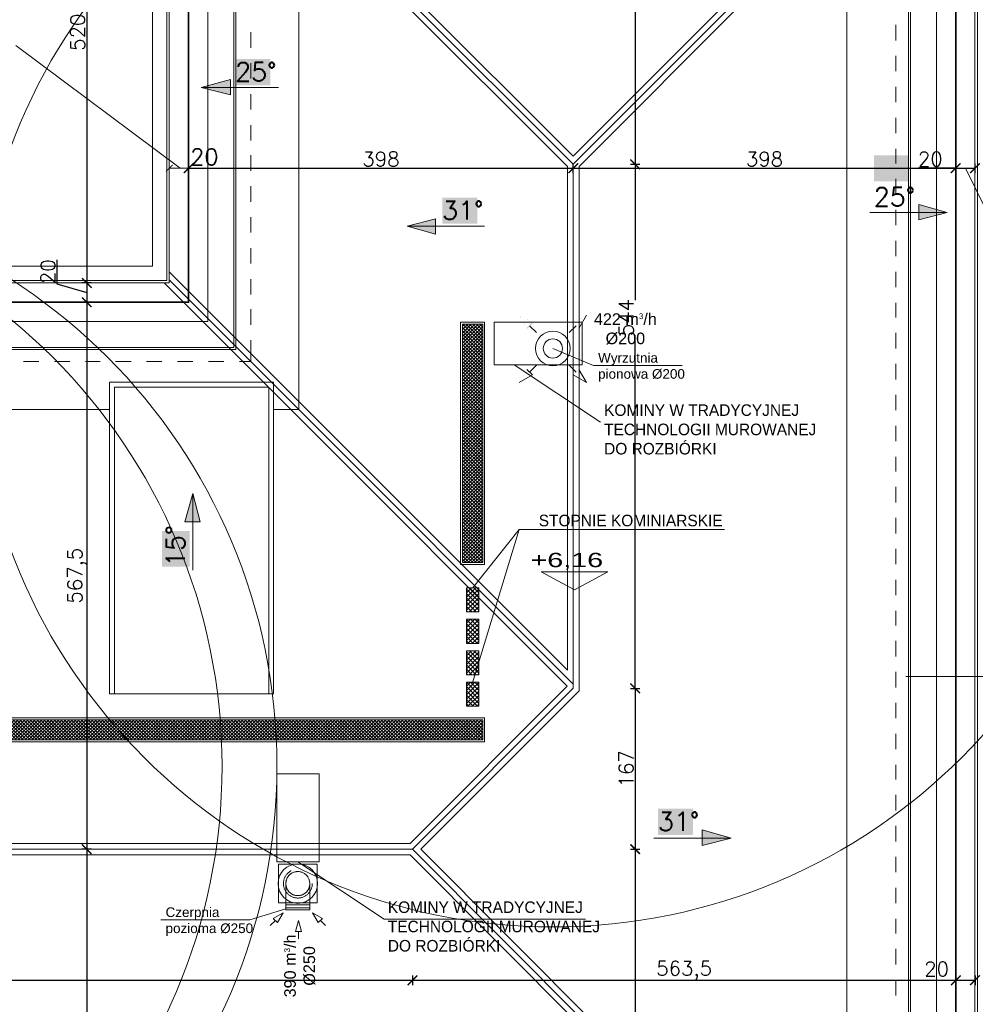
# Model space of a CAD drawing. Header units: millimetres. Extents: x -740 to 33545, y -26688 to 22494.
# Tile 255 of 256: x 15420 to 16411, y 6436 to 7458. Entities that reach past the tile are written whole.
import ezdxf
from ezdxf.lldxf.tags import DXFTag

# ---------------------------------------------------------------- set-up
doc = ezdxf.new("R2010")
doc.units = ezdxf.units.MM
doc.header["$MEASUREMENT"] = 0
doc.linetypes.add('CENTERX2', pattern=[101.6, 63.5, -12.7, 12.7, -12.7])
doc.linetypes.add('DASHED2', pattern=[9.525, 6.35, -3.175])
doc.layers.get('Defpoints').update_dxf_attribs({"color": 252})
for name, color, linetype, lineweight in [('_IS_EKO_opis', 7, 'Continuous', 18), ('_IS_EKO_Wentylacja_Czerpnia', 72, 'Continuous', 20), ('_IS_EKO_Wentylacja_wyrzut', 16, 'Continuous', 20), ('A_l.przerywana', 252, 'ICAD_ISO03W100', 9), ('A_l.widokowa', 252, 'Continuous', 18), ('A_linie widokowe', 252, 'Continuous', 18), ('A_wymiarowanie', 252, 'Continuous', 9), ('k_wyburzenia widoczne', 252, 'PNEUMATIC2', 18), ('l.przerywana', 252, 'ICAD_ISO03W100', 5), ('l.widokowa', 252, 'Continuous', 15), ('l.wypełnien', 252, 'Continuous', 5), ('wymiarowanie', 252, 'Continuous', 9)]:
    doc.layers.add(name, color=color, linetype=linetype, lineweight=lineweight)
doc.layers.add('_IS_EKO_Opis_Wentylacja', color=7, linetype='CENTERX2')
doc.styles.add('Arial', font='arial.ttf')
doc.styles.add('Arial$001H0', font='SIMPLEX')
doc.styles.add('PROFILE', font='GOTHIC.TTF', dxfattribs={"width": 0.8})
doc.styles.add('styl1', font='arial.ttf', dxfattribs={"height": 15})
doc.styles.add('styl2', font='simplex.shx')
tags = doc.linetypes.add('ICAD_ISO03W100', pattern=[30, 12, -18]).pattern_tags.tags
tags[6:7] = [DXFTag(74, 4), DXFTag(75, 0), DXFTag(340, '0'), DXFTag(46, 1.0), DXFTag(50, 0.0), DXFTag(44, 0.0), DXFTag(45, 0.0)]
tags[4:5] = [DXFTag(74, 4), DXFTag(75, 0), DXFTag(340, '0'), DXFTag(46, 1.0), DXFTag(50, 0.0), DXFTag(44, 0.0), DXFTag(45, 0.0)]
doc.linetypes.add('PNEUMATIC2', pattern='A,0.5,-0.25,["//",Standard,S=0.2,R=0,X=-0.1,Y=-0.1],-0.25', length=1)
doc.dimstyles.new('Kopia I_1.100', dxfattribs={"dimtxt": 15, "dimasz": 10, "dimexe": 5, "dimexo": 1, "dimgap": 1.5, "dimtad": 1, "dimdec": 1, "dimrnd": 0.5, "dimtxsty": 'styl2', "dimblk": 'ARCHTICK', "dimcen": 5, "dimadec": 0, "dimazin": 0, "dimtfac": 1, "dimtdec": 1, "dimtmove": 0, "dimatfit": 3, "dimldrblk": 'ARCHTICK', "dimfxl": 0, "dimarcsym": 0})
doc.dimstyles.new('Skala 1-100', dxfattribs={"dimtxt": 17, "dimasz": 7, "dimexe": 1, "dimexo": 1, "dimgap": 1.5, "dimtad": 1, "dimdec": 1, "dimrnd": 0.5, "dimtxsty": 'styl2', "dimblk": 'ARCHTICK', "dimcen": 7, "dimadec": 0, "dimazin": 0, "dimtfac": 1, "dimtdec": 1, "dimtmove": 1, "dimatfit": 3, "dimldrblk": 'ARCHTICK', "dimfxl": 0, "dimlwd": -1, "dimlwe": -1, "dimarcsym": 0})
pattern_1 = [(45, (-133.7189, 32.6354), (-1.76776695, 1.76776695), []), (135, (-133.7189, 32.6354), (-1.76776695, -1.76776695), [])]

# ---------------------------------------------------------------- blocks, each defined once
blk = doc.blocks.new('_ArchTick')
at = {"color": 0, "linetype": 'ByBlock', "const_width": 0.15}
blk.add_lwpolyline([(-0.5, -0.5), (0.5, 0.5)], dxfattribs=at)
blk = doc.blocks.new('*D1318')
at = {"layer": 'Defpoints', "color": 0}
for p in [(15575.1, 7303.6), (15575.1, 7279.8), (15595.1, 7279.8)]:
    blk.add_point(p, dxfattribs=at)
at = {"layer": 'wymiarowanie', "color": 0}
for p, q in [((15575.1, 7288.6), (15575.1, 7304.6)), ((15595.1, 7303.6), (15575.1, 7303.6)), ((15595.1, 7288.6), (15595.1, 7304.6))]:
    blk.add_line(p, q, dxfattribs=at)
at = {"layer": 'wymiarowanie', "color": 0, "xscale": 7, "yscale": 7, "zscale": 7, "rotation": 180}
blk.add_blockref('_ArchTick', (15575.1, 7303.6), dxfattribs=at)
at = {"layer": 'wymiarowanie', "color": 0, "xscale": 7, "yscale": 7, "zscale": 7}
blk.add_blockref('_ArchTick', (15595.1, 7303.6), dxfattribs=at)
at = {"layer": 'wymiarowanie', "color": 0, "insert": (15611.5, 7315.3), "char_height": 17, "attachment_point": 5, "style": 'styl2'}
blk.add_mtext('20', dxfattribs=at)
blk = doc.blocks.new('*D1783')
at = {"layer": 'Defpoints', "color": 0}
for p in [(13917.8, 6597.2), (15827.5, 6597.2), (15827.5, 6461.2)]:
    blk.add_point(p, dxfattribs=at)
at = {"layer": 'wymiarowanie', "color": 0, "lineweight": -2}
for p, q in [((13917.8, 6466.2), (13917.8, 6456.2)), ((15827.5, 6466.2), (15827.5, 6456.2)), ((13917.8, 6461.2), (15827.5, 6461.2))]:
    blk.add_line(p, q, dxfattribs=at)
at = {"layer": 'wymiarowanie', "color": 0, "lineweight": -2, "xscale": 10, "yscale": 10, "zscale": 10, "rotation": 180}
blk.add_blockref('_ArchTick', (13917.8, 6461.2), dxfattribs=at)
at = {"layer": 'wymiarowanie', "color": 0, "lineweight": -2, "xscale": 10, "yscale": 10, "zscale": 10}
blk.add_blockref('_ArchTick', (15827.5, 6461.2), dxfattribs=at)
at = {"layer": 'wymiarowanie', "color": 0, "insert": (14872.6, 6471.3), "char_height": 15, "attachment_point": 5, "style": 'styl2'}
blk.add_mtext('1909,5', dxfattribs=at)
blk = doc.blocks.new('*D1784')
at = {"layer": 'Defpoints', "color": 0}
for p in [(15827.5, 6597.2), (16391.2, 6504.7), (16391.2, 6461.2)]:
    blk.add_point(p, dxfattribs=at)
at = {"layer": 'wymiarowanie', "color": 0, "lineweight": -2}
for p, q in [((15827.5, 6466.2), (15827.5, 6456.2)), ((16391.2, 6466.2), (16391.2, 6456.2)), ((15827.5, 6461.2), (16391.2, 6461.2))]:
    blk.add_line(p, q, dxfattribs=at)
at = {"layer": 'wymiarowanie', "color": 0, "lineweight": -2, "xscale": 10, "yscale": 10, "zscale": 10, "rotation": 180}
blk.add_blockref('_ArchTick', (15827.5, 6461.2), dxfattribs=at)
at = {"layer": 'wymiarowanie', "color": 0, "lineweight": -2, "xscale": 10, "yscale": 10, "zscale": 10}
blk.add_blockref('_ArchTick', (16391.2, 6461.2), dxfattribs=at)
at = {"layer": 'wymiarowanie', "color": 0, "insert": (16109.3, 6471.3), "char_height": 15, "attachment_point": 5, "style": 'styl2'}
blk.add_mtext('563,5', dxfattribs=at)
blk = doc.blocks.new('*D1785')
at = {"layer": 'Defpoints', "color": 0}
for p in [(16391.2, 6504.7), (16411.2, 6496.2), (16411.2, 6461.2)]:
    blk.add_point(p, dxfattribs=at)
at = {"layer": 'wymiarowanie', "color": 0, "lineweight": -2}
for p, q in [((16391.2, 6466.2), (16391.2, 6456.2)), ((16411.2, 6466.2), (16411.2, 6456.2)), ((16391.2, 6461.2), (16411.2, 6461.2))]:
    blk.add_line(p, q, dxfattribs=at)
at = {"layer": 'wymiarowanie', "color": 0, "lineweight": -2, "xscale": 10, "yscale": 10, "zscale": 10, "rotation": 180}
blk.add_blockref('_ArchTick', (16391.2, 6461.2), dxfattribs=at)
at = {"layer": 'wymiarowanie', "color": 0, "lineweight": -2, "xscale": 10, "yscale": 10, "zscale": 10}
blk.add_blockref('_ArchTick', (16411.2, 6461.2), dxfattribs=at)
at = {"layer": 'wymiarowanie', "color": 0, "insert": (16371.3, 6472.8), "char_height": 15, "attachment_point": 5, "style": 'styl2'}
blk.add_mtext('20', dxfattribs=at)
blk = doc.blocks.new('*D1792')
at = {"layer": 'Defpoints', "color": 0}
for p in [(16020, 7704.7), (15994.3, 7307.7), (16058.5, 7307.7)]:
    blk.add_point(p, dxfattribs=at)
at = {"layer": 'wymiarowanie', "color": 0, "lineweight": -2}
for p, q in [((16053.5, 7704.7), (16063.5, 7704.7)), ((16058.5, 7704.7), (16058.5, 7307.7)), ((16053.5, 7307.7), (16063.5, 7307.7))]:
    blk.add_line(p, q, dxfattribs=at)
at = {"layer": 'wymiarowanie', "color": 0, "lineweight": -2, "xscale": 10, "yscale": 10, "zscale": 10}
for p, rotation in [((16058.5, 7704.7), 90), ((16058.5, 7307.7), 270)]:
    blk.add_blockref('_ArchTick', p, dxfattribs=dict(at, rotation=rotation))
at = {"layer": 'wymiarowanie', "color": 0, "insert": (16049.2, 7506.2), "char_height": 15, "attachment_point": 5, "rotation": 90, "style": 'styl2'}
blk.add_mtext('397', dxfattribs=at)
blk = doc.blocks.new('*D1793')
at = {"layer": 'Defpoints', "color": 0}
for p in [(15994.3, 7307.7), (15994.3, 6763.9), (16058.5, 6763.9)]:
    blk.add_point(p, dxfattribs=at)
at = {"layer": 'wymiarowanie', "color": 0, "lineweight": -2}
for p, q in [((16053.5, 7307.7), (16063.5, 7307.7)), ((16058.5, 7307.7), (16058.5, 7166.8)), ((16058.5, 6763.9), (16058.5, 7130.5)), ((16053.5, 6763.9), (16063.5, 6763.9))]:
    blk.add_line(p, q, dxfattribs=at)
at = {"layer": 'wymiarowanie', "color": 0, "lineweight": -2, "xscale": 10, "yscale": 10, "zscale": 10}
for p, rotation in [((16058.5, 7307.7), 90), ((16058.5, 6763.9), 270)]:
    blk.add_blockref('_ArchTick', p, dxfattribs=dict(at, rotation=rotation))
at = {"layer": 'wymiarowanie', "color": 0, "insert": (16049.2, 7148.6), "char_height": 15, "attachment_point": 5, "rotation": 90, "style": 'styl2'}
blk.add_mtext('544', dxfattribs=at)
blk = doc.blocks.new('*D1794')
at = {"layer": 'Defpoints', "color": 0}
for p in [(15994.3, 6763.9), (15827.5, 6597.2), (16058.5, 6597.2)]:
    blk.add_point(p, dxfattribs=at)
at = {"layer": 'wymiarowanie', "color": 0, "lineweight": -2}
for p, q in [((16053.5, 6763.9), (16063.5, 6763.9)), ((16058.5, 6763.9), (16058.5, 6597.2)), ((16053.5, 6597.2), (16063.5, 6597.2))]:
    blk.add_line(p, q, dxfattribs=at)
at = {"layer": 'wymiarowanie', "color": 0, "lineweight": -2, "xscale": 10, "yscale": 10, "zscale": 10}
for p, rotation in [((16058.5, 6763.9), 90), ((16058.5, 6597.2), 270)]:
    blk.add_blockref('_ArchTick', p, dxfattribs=dict(at, rotation=rotation))
at = {"layer": 'wymiarowanie', "color": 0, "insert": (16049.2, 6680.6), "char_height": 15, "attachment_point": 5, "rotation": 90, "style": 'styl2'}
blk.add_mtext('167', dxfattribs=at)
blk = doc.blocks.new('*D1795')
at = {"layer": 'Defpoints', "color": 0}
for p in [(15827.5, 6597.2), (16058.5, 6029.8), (16090.2, 6029.8)]:
    blk.add_point(p, dxfattribs=at)
at = {"layer": 'wymiarowanie', "color": 0, "lineweight": -2}
for p, q in [((16053.5, 6597.2), (16063.5, 6597.2)), ((16058.5, 6597.2), (16058.5, 6029.8)), ((16063.5, 6029.8), (16053.5, 6029.8))]:
    blk.add_line(p, q, dxfattribs=at)
at = {"layer": 'wymiarowanie', "color": 0, "lineweight": -2, "xscale": 10, "yscale": 10, "zscale": 10}
for p, rotation in [((16058.5, 6597.2), 90), ((16058.5, 6029.8), 270)]:
    blk.add_blockref('_ArchTick', p, dxfattribs=dict(at, rotation=rotation))
at = {"layer": 'wymiarowanie', "color": 0, "insert": (16047.5, 6375.2), "char_height": 15, "attachment_point": 5, "rotation": 90, "style": 'styl2'}
blk.add_mtext('567,5', dxfattribs=at)
blk = doc.blocks.new('*D1800')
at = {"layer": 'Defpoints', "color": 0}
for p in [(15994.3, 7303.6), (15595.1, 7288.6), (15994.3, 7288.6)]:
    blk.add_point(p, dxfattribs=at)
at = {"layer": 'wymiarowanie', "color": 0, "lineweight": -2}
for p, q in [((15595.1, 7298.6), (15595.1, 7308.6)), ((15595.1, 7303.6), (15994.3, 7303.6)), ((15994.3, 7298.6), (15994.3, 7308.6))]:
    blk.add_line(p, q, dxfattribs=at)
at = {"layer": 'wymiarowanie', "color": 0, "lineweight": -2, "xscale": 10, "yscale": 10, "zscale": 10, "rotation": 180}
blk.add_blockref('_ArchTick', (15595.1, 7303.6), dxfattribs=at)
at = {"layer": 'wymiarowanie', "color": 0, "lineweight": -2, "xscale": 10, "yscale": 10, "zscale": 10}
blk.add_blockref('_ArchTick', (15994.3, 7303.6), dxfattribs=at)
at = {"layer": 'wymiarowanie', "color": 0, "insert": (15794.7, 7313), "char_height": 15, "attachment_point": 5, "style": 'styl2'}
blk.add_mtext('398', dxfattribs=at)
blk = doc.blocks.new('*D1801')
at = {"layer": 'Defpoints', "color": 0}
for p in [(16391.2, 7303.6), (15994.3, 7288.6), (16391.2, 7276.1)]:
    blk.add_point(p, dxfattribs=at)
at = {"layer": 'wymiarowanie', "color": 0, "lineweight": -2}
for p, q in [((15994.3, 7298.6), (15994.3, 7308.6)), ((15994.3, 7303.6), (16391.2, 7303.6)), ((16391.2, 7298.6), (16391.2, 7308.6))]:
    blk.add_line(p, q, dxfattribs=at)
at = {"layer": 'wymiarowanie', "color": 0, "lineweight": -2, "xscale": 10, "yscale": 10, "zscale": 10, "rotation": 180}
blk.add_blockref('_ArchTick', (15994.3, 7303.6), dxfattribs=at)
at = {"layer": 'wymiarowanie', "color": 0, "lineweight": -2, "xscale": 10, "yscale": 10, "zscale": 10}
blk.add_blockref('_ArchTick', (16391.2, 7303.6), dxfattribs=at)
at = {"layer": 'wymiarowanie', "color": 0, "insert": (16192.7, 7313), "char_height": 15, "attachment_point": 5, "style": 'styl2'}
blk.add_mtext('398', dxfattribs=at)
blk = doc.blocks.new('*D1802')
at = {"layer": 'Defpoints', "color": 0}
for p in [(16411.2, 7303.6), (16391.2, 7276.1), (16411.2, 7278)]:
    blk.add_point(p, dxfattribs=at)
at = {"layer": 'wymiarowanie', "color": 0, "lineweight": -2}
for p, q in [((16391.2, 7303.6), (16352.3, 7303.6)), ((16391.2, 7298.6), (16391.2, 7308.6)), ((16391.2, 7303.6), (16411.2, 7303.6)), ((16411.2, 7298.6), (16411.2, 7308.6))]:
    blk.add_line(p, q, dxfattribs=at)
at = {"layer": 'wymiarowanie', "color": 0, "lineweight": -2, "xscale": 10, "yscale": 10, "zscale": 10, "rotation": 180}
blk.add_blockref('_ArchTick', (16391.2, 7303.6), dxfattribs=at)
at = {"layer": 'wymiarowanie', "color": 0, "lineweight": -2, "xscale": 10, "yscale": 10, "zscale": 10}
blk.add_blockref('_ArchTick', (16411.2, 7303.6), dxfattribs=at)
at = {"layer": 'wymiarowanie', "color": 0, "insert": (16364.8, 7313), "char_height": 15, "attachment_point": 5, "style": 'styl2'}
blk.add_mtext('20', dxfattribs=at)
blk = doc.blocks.new('*D1836')
at = {"layer": 'Defpoints', "color": 0}
for p in [(16600.2, 7307.7), (15994.3, 6763.9), (16664.4, 6763.9)]:
    blk.add_point(p, dxfattribs=at)
at = {"layer": 'wymiarowanie', "color": 0, "lineweight": -2}
for p, q in [((16659.4, 7307.7), (16669.4, 7307.7)), ((16664.4, 7307.7), (16664.4, 7166.8)), ((16664.4, 6763.9), (16664.4, 7130.5)), ((16659.4, 6763.9), (16669.4, 6763.9))]:
    blk.add_line(p, q, dxfattribs=at)
at = {"layer": 'wymiarowanie', "color": 0, "lineweight": -2, "xscale": 10, "yscale": 10, "zscale": 10}
for p, rotation in [((16664.4, 7307.7), 90), ((16664.4, 6763.9), 270)]:
    blk.add_blockref('_ArchTick', p, dxfattribs=dict(at, rotation=rotation))
at = {"layer": 'wymiarowanie', "color": 0, "insert": (16655.1, 7148.6), "char_height": 15, "attachment_point": 5, "rotation": 90, "style": 'styl2'}
blk.add_mtext('544', dxfattribs=at)
blk = doc.blocks.new('*D1837')
at = {"layer": 'Defpoints', "color": 0}
for p in [(15994.3, 6763.9), (15827.5, 6597.2), (16664.4, 6597.2)]:
    blk.add_point(p, dxfattribs=at)
at = {"layer": 'wymiarowanie', "color": 0, "lineweight": -2}
for p, q in [((16659.4, 6763.9), (16669.4, 6763.9)), ((16664.4, 6763.9), (16664.4, 6597.2)), ((16659.4, 6597.2), (16669.4, 6597.2))]:
    blk.add_line(p, q, dxfattribs=at)
at = {"layer": 'wymiarowanie', "color": 0, "lineweight": -2, "xscale": 10, "yscale": 10, "zscale": 10}
for p, rotation in [((16664.4, 6763.9), 90), ((16664.4, 6597.2), 270)]:
    blk.add_blockref('_ArchTick', p, dxfattribs=dict(at, rotation=rotation))
at = {"layer": 'wymiarowanie', "color": 0, "insert": (16655.1, 6680.6), "char_height": 15, "attachment_point": 5, "rotation": 90, "style": 'styl2'}
blk.add_mtext('167', dxfattribs=at)
blk = doc.blocks.new('*D1838')
at = {"layer": 'Defpoints', "color": 0}
for p in [(15827.5, 6597.2), (16664.4, 6029.8), (16696.1, 6029.8)]:
    blk.add_point(p, dxfattribs=at)
at = {"layer": 'wymiarowanie', "color": 0, "lineweight": -2}
for p, q in [((16659.4, 6597.2), (16669.4, 6597.2)), ((16664.4, 6597.2), (16664.4, 6029.8)), ((16669.4, 6029.8), (16659.4, 6029.8))]:
    blk.add_line(p, q, dxfattribs=at)
at = {"layer": 'wymiarowanie', "color": 0, "lineweight": -2, "xscale": 10, "yscale": 10, "zscale": 10}
for p, rotation in [((16664.4, 6597.2), 90), ((16664.4, 6029.8), 270)]:
    blk.add_blockref('_ArchTick', p, dxfattribs=dict(at, rotation=rotation))
at = {"layer": 'wymiarowanie', "color": 0, "insert": (16653.4, 6375.2), "char_height": 15, "attachment_point": 5, "rotation": 90, "style": 'styl2'}
blk.add_mtext('567,5', dxfattribs=at)
blk = doc.blocks.new('*D1845')
at = {"layer": 'Defpoints', "color": 0}
for p in [(15602.6, 7704.7), (15489.4, 7184.5), (15569.7, 7184.5)]:
    blk.add_point(p, dxfattribs=at)
at = {"layer": 'wymiarowanie', "color": 0, "lineweight": -2}
for p, q in [((15494.4, 7704.7), (15484.4, 7704.7)), ((15489.4, 7704.7), (15489.4, 7184.5)), ((15494.4, 7184.5), (15484.4, 7184.5))]:
    blk.add_line(p, q, dxfattribs=at)
at = {"layer": 'wymiarowanie', "color": 0, "lineweight": -2, "xscale": 10, "yscale": 10, "zscale": 10}
for p, rotation in [((15489.4, 7704.7), 90), ((15489.4, 7184.5), 270)]:
    blk.add_blockref('_ArchTick', p, dxfattribs=dict(at, rotation=rotation))
at = {"layer": 'wymiarowanie', "color": 0, "insert": (15480, 7444.6), "char_height": 15, "attachment_point": 5, "rotation": 90, "style": 'styl2'}
blk.add_mtext('520', dxfattribs=at)
blk = doc.blocks.new('*D1846')
at = {"layer": 'Defpoints', "color": 0}
for p in [(15569.7, 7184.5), (15489.4, 7164.5), (15563.9, 7164.5)]:
    blk.add_point(p, dxfattribs=at)
at = {"layer": 'wymiarowanie', "color": 0, "lineweight": -2}
for p, q in [((15458.5, 7208.6), (15458.5, 7183.8)), ((15458.5, 7183.8), (15489.4, 7174.5)), ((15494.4, 7184.5), (15484.4, 7184.5)), ((15489.4, 7184.5), (15489.4, 7164.5)), ((15494.4, 7164.5), (15484.4, 7164.5))]:
    blk.add_line(p, q, dxfattribs=at)
at = {"layer": 'wymiarowanie', "color": 0, "lineweight": -2, "xscale": 10, "yscale": 10, "zscale": 10}
for p, rotation in [((15489.4, 7184.5), 90), ((15489.4, 7164.5), 270)]:
    blk.add_blockref('_ArchTick', p, dxfattribs=dict(at, rotation=rotation))
at = {"layer": 'wymiarowanie', "color": 0, "insert": (15449.1, 7196.2), "char_height": 15, "attachment_point": 5, "rotation": 90, "style": 'styl2'}
blk.add_mtext('20', dxfattribs=at)
blk = doc.blocks.new('*D1847')
at = {"layer": 'Defpoints', "color": 0}
for p in [(15563.9, 7164.5), (15489.4, 6597.2), (15545.2, 6597.2)]:
    blk.add_point(p, dxfattribs=at)
at = {"layer": 'wymiarowanie', "color": 0, "lineweight": -2}
for p, q in [((15494.4, 7164.5), (15484.4, 7164.5)), ((15489.4, 7164.5), (15489.4, 6597.2)), ((15494.4, 6597.2), (15484.4, 6597.2))]:
    blk.add_line(p, q, dxfattribs=at)
at = {"layer": 'wymiarowanie', "color": 0, "lineweight": -2, "xscale": 10, "yscale": 10, "zscale": 10}
for p, rotation in [((15489.4, 7164.5), 90), ((15489.4, 6597.2), 270)]:
    blk.add_blockref('_ArchTick', p, dxfattribs=dict(at, rotation=rotation))
at = {"layer": 'wymiarowanie', "color": 0, "insert": (15479.3, 6880.9), "char_height": 15, "attachment_point": 5, "rotation": 90, "style": 'styl2'}
blk.add_mtext('567,5', dxfattribs=at)
blk = doc.blocks.new('*D1848')
at = {"layer": 'Defpoints', "color": 0}
for p in [(15545.2, 6597.2), (15489.4, 6029.8), (15515.4, 6029.8)]:
    blk.add_point(p, dxfattribs=at)
at = {"layer": 'wymiarowanie', "color": 0, "lineweight": -2}
for p, q in [((15494.4, 6597.2), (15484.4, 6597.2)), ((15489.4, 6597.2), (15489.4, 6029.8)), ((15494.4, 6029.8), (15484.4, 6029.8))]:
    blk.add_line(p, q, dxfattribs=at)
at = {"layer": 'wymiarowanie', "color": 0, "lineweight": -2, "xscale": 10, "yscale": 10, "zscale": 10}
for p, rotation in [((15489.4, 6597.2), 90), ((15489.4, 6029.8), 270)]:
    blk.add_blockref('_ArchTick', p, dxfattribs=dict(at, rotation=rotation))
at = {"layer": 'wymiarowanie', "color": 0, "insert": (15479.3, 6313.5), "char_height": 15, "attachment_point": 5, "rotation": 90, "style": 'styl2'}
blk.add_mtext('567,5', dxfattribs=at)
blk = doc.blocks.new('*D1850')
at = {"layer": 'Defpoints', "color": 0}
for p in [(13917.8, 6634.2), (15827.5, 6634.2), (15827.5, 5888.7)]:
    blk.add_point(p, dxfattribs=at)
at = {"layer": 'wymiarowanie', "color": 0, "lineweight": -2}
for p, q in [((13917.8, 5893.7), (13917.8, 5883.7)), ((15827.5, 5893.7), (15827.5, 5883.7)), ((13917.8, 5888.7), (15827.5, 5888.7))]:
    blk.add_line(p, q, dxfattribs=at)
at = {"layer": 'wymiarowanie', "color": 0, "lineweight": -2, "xscale": 10, "yscale": 10, "zscale": 10, "rotation": 180}
blk.add_blockref('_ArchTick', (13917.8, 5888.7), dxfattribs=at)
at = {"layer": 'wymiarowanie', "color": 0, "lineweight": -2, "xscale": 10, "yscale": 10, "zscale": 10}
blk.add_blockref('_ArchTick', (15827.5, 5888.7), dxfattribs=at)
at = {"layer": 'wymiarowanie', "color": 0, "insert": (14872.6, 5898.7), "char_height": 15, "attachment_point": 5, "style": 'styl2'}
blk.add_mtext('1909,5', dxfattribs=at)
blk = doc.blocks.new('*D1851')
at = {"layer": 'Defpoints', "color": 0}
for p in [(15827.5, 6634.2), (16391.2, 5893.7), (16391.2, 5888.7)]:
    blk.add_point(p, dxfattribs=at)
at = {"layer": 'wymiarowanie', "color": 0, "lineweight": -2}
for p, q in [((15827.5, 5893.7), (15827.5, 5883.7)), ((15827.5, 5888.7), (16391.2, 5888.7)), ((16391.2, 5892.7), (16391.2, 5883.7))]:
    blk.add_line(p, q, dxfattribs=at)
at = {"layer": 'wymiarowanie', "color": 0, "lineweight": -2, "xscale": 10, "yscale": 10, "zscale": 10, "rotation": 180}
blk.add_blockref('_ArchTick', (15827.5, 5888.7), dxfattribs=at)
at = {"layer": 'wymiarowanie', "color": 0, "lineweight": -2, "xscale": 10, "yscale": 10, "zscale": 10}
blk.add_blockref('_ArchTick', (16391.2, 5888.7), dxfattribs=at)
at = {"layer": 'wymiarowanie', "color": 0, "insert": (16109.3, 5898.7), "char_height": 15, "attachment_point": 5, "style": 'styl2'}
blk.add_mtext('563,5', dxfattribs=at)

msp = doc.modelspace()

# ---------------------------------------------------------------- hatches: boundary and pattern name
at = {"layer": 'l.widokowa'}
for points in [[(15643.53, 7416.76), (15643.53, 7389.71), (15679.87, 7389.71), (15679.87, 7416.76)], [(15608.02, 7387.17), (15638.45, 7379.56), (15638.45, 7395.62)], [(16306.23, 7317.01), (16306.23, 7289.96), (16342.58, 7289.96), (16342.58, 7317.01)], [(15858.23, 7273.06), (15858.23, 7246.01), (15894.58, 7246.01), (15894.58, 7273.06)], [(16382.3, 7257.54), (16352.72, 7266), (16352.72, 7249.94)], [(15821.88, 7243.47), (15851.47, 7235.02), (15851.47, 7251.08)], [(15599.57, 6966.22), (15591.12, 6936.63), (15607.18, 6936.63)], [(15567.45, 6927.33), (15567.45, 6890.14), (15596.19, 6890.14), (15596.19, 6927.33)], [(16082.23, 6639.09), (16082.23, 6612.04), (16118.58, 6612.04), (16118.58, 6639.09)], [(16158.3, 6608.66), (16127.87, 6617.12), (16127.87, 6601.06)]]:
    msp.add_hatch(color=256, dxfattribs=at).paths.add_polyline_path(points)
at = {"layer": 'l.wypełnien'}
h = msp.add_hatch(dxfattribs=at)
h.set_pattern_fill('ANSI37', color=256, scale=20, style=0)
h.set_pattern_definition(pattern_1)
h.paths.add_polyline_path([(15879.33, 7141.73), (15900.33, 7141.73), (15900.33, 6894.49), (15879.33, 6894.49)])
h = msp.add_hatch(dxfattribs=at)
h.set_pattern_fill('ANSI37', color=256, style=0)
h.set_pattern_definition([(45, (-57957.018, 100764.7722), (-2.24506403, 2.24506403), []), (135, (-57957.018, 100764.7722), (-2.24506403, -2.24506403), [])])
h.paths.add_polyline_path([(15883.34, 6868.31), (15883.34, 6843.31), (15896.31, 6843.31), (15896.31, 6868.31)])
h.paths.add_polyline_path([(15883.34, 6835.68), (15883.34, 6810.68), (15896.31, 6810.68), (15896.31, 6835.68)])
h = msp.add_hatch(dxfattribs=at)
h.set_pattern_fill('ANSI37', color=256, style=0)
h.set_pattern_definition([(45, (-57957.018, 100699.4974), (-2.24506403, 2.24506403), []), (135, (-57957.018, 100699.4974), (-2.24506403, -2.24506403), [])])
h.paths.add_polyline_path([(15883.34, 6803.04), (15883.34, 6778.04), (15896.31, 6778.04), (15896.31, 6803.04)])
h.paths.add_polyline_path([(15883.34, 6770.4), (15883.34, 6745.4), (15896.31, 6745.4), (15896.31, 6770.4)])
h = msp.add_hatch(dxfattribs=at)
h.set_pattern_fill('ANSI37', color=256, scale=20, style=0)
h.set_pattern_definition(pattern_1)
h.paths.add_polyline_path([(14088.51, 6731.44), (15900.33, 6731.44), (15900.33, 6710.44), (14088.51, 6710.44)])

# ---------------------------------------------------------------- linework, layer by layer
at = {"layer": '_IS_EKO_opis', "ltscale": 10}
for p, q in [((16015.23, 7099.07), (15973.13, 7116.58)), ((16015.23, 7099.07), (16107.38, 7099.07)), ((15658.52, 6524.02), (15695.96, 6535.4)), ((15566.37, 6524.02), (15658.52, 6524.02))]:
    msp.add_line(p, q, dxfattribs=at)
at = {"layer": '_IS_EKO_Wentylacja_Czerpnia', "linetype": 'DASHED2', "ltscale": 10}
for p, q in [((15695.96, 6561.48), (15695.96, 6536.48)), ((15720.96, 6561.48), (15720.96, 6536.48))]:
    msp.add_line(p, q, dxfattribs=at)
at = {"layer": '_IS_EKO_Wentylacja_Czerpnia'}
for p, q in [((15693.27, 6531.31), (15682.94, 6525.35)), ((15693.27, 6531.31), (15682.94, 6525.35)), ((15693.27, 6531.31), (15682.94, 6525.35)), ((15687.31, 6520.99), (15693.27, 6531.31)), ((15687.31, 6520.99), (15693.27, 6531.31)), ((15723.66, 6531.31), (15733.99, 6525.35)), ((15723.66, 6531.31), (15733.99, 6525.35)), ((15729.62, 6520.99), (15723.66, 6531.31)), ((15679.8, 6517.84), (15685.13, 6523.17)), ((15682.94, 6525.35), (15687.31, 6520.99)), ((15706.05, 6511.71), (15709.13, 6523.23)), ((15706.05, 6511.71), (15709.13, 6523.23)), ((15709.13, 6523.23), (15712.22, 6511.71)), ((15709.13, 6523.23), (15712.22, 6511.71)), ((15709.13, 6523.23), (15712.22, 6511.71)), ((15733.99, 6525.35), (15729.62, 6520.99)), ((15733.99, 6525.35), (15729.62, 6520.99)), ((15737.13, 6517.84), (15731.8, 6523.17)), ((15712.22, 6511.71), (15706.05, 6511.71)), ((15712.22, 6511.71), (15706.05, 6511.71)), ((15712.22, 6511.71), (15706.05, 6511.71)), ((15709.13, 6504.18), (15709.13, 6511.71))]:
    msp.add_line(p, q, dxfattribs=at)
at = {"layer": '_IS_EKO_Wentylacja_Czerpnia', "ltscale": 10}
msp.add_lwpolyline([(15720.96, 6536.48), (15695.96, 6536.48), (15695.96, 6534.32), (15720.96, 6534.32)], close=True, dxfattribs=at)
at = {"layer": '_IS_EKO_Wentylacja_Czerpnia', "const_width": 0.0148}
msp.add_lwpolyline([(15723.66, 6531.31), (15733.99, 6525.35), (15729.62, 6520.99)], close=True, dxfattribs=at)
at = {"layer": '_IS_EKO_Wentylacja_Czerpnia', "ltscale": 10}
for radius in [20.5, 12.5]:
    msp.add_circle((15708.46, 6561.48), radius, dxfattribs=at)
at = {"layer": '_IS_EKO_Wentylacja_wyrzut', "ltscale": 10}
for p, q in [((16008.1, 7151.07), (16000.15, 7137.31)), ((15956.11, 7133.11), (15949.01, 7140.22)), ((15990.13, 7133.11), (15997.24, 7140.22)), ((15956.11, 7099.09), (15949.01, 7091.99)), ((15990.13, 7099.09), (15997.24, 7091.99)), ((15938.15, 7081.13), (15951.92, 7089.08)), ((15938.15, 7081.13), (15951.92, 7089.08)), ((15951.92, 7089.08), (15946.1, 7094.9)), ((15951.92, 7089.08), (15946.1, 7094.9)), ((16008.1, 7081.13), (15994.33, 7089.08)), ((16008.1, 7081.13), (15994.33, 7089.08)), ((16000.15, 7094.9), (16008.1, 7081.13))]:
    msp.add_line(p, q, dxfattribs=at)
at = {"layer": '_IS_EKO_Wentylacja_wyrzut', "ltscale": 10, "const_width": 0.0198}
for points in [[(15938.15, 7151.07), (15946.1, 7137.31), (15951.92, 7143.13)], [(16008.1, 7151.07), (16000.15, 7137.31), (15994.33, 7143.13)], [(15938.15, 7081.13), (15951.92, 7089.08), (15946.1, 7094.9)], [(16008.1, 7081.13), (15994.33, 7089.08), (16000.15, 7094.9)]]:
    msp.add_lwpolyline(points, close=True, dxfattribs=at)
at = {"layer": '_IS_EKO_Wentylacja_wyrzut', "linetype": 'Continuous', "ltscale": 10}
for centre in [(15973.13, 7116.58), (15029.78, 6683.25), (15086.71, 6683.25)]:
    msp.add_circle(centre, 600, dxfattribs=at)
at = {"layer": '_IS_EKO_Wentylacja_wyrzut', "ltscale": 10}
for radius in [18, 10]:
    msp.add_circle((15973.13, 7116.58), radius, dxfattribs=at)
at = {"layer": 'A_l.przerywana', "lineweight": 9}
for p, q in [((15994.32, 7307.71), (15709.46, 7592.57)), ((15994.32, 7307.71), (16278.33, 7592.57)), ((15994.32, 6764.03), (15994.32, 7307.71)), ((15709.46, 7053.28), (15575.09, 7187.65)), ((15709.46, 7053.28), (15994.32, 6768.42))]:
    msp.add_line(p, q, dxfattribs=at)
at = {"layer": 'A_l.przerywana'}
for p, q in [((15994.32, 6764.03), (15827.46, 6597.17)), ((15827.46, 6597.17), (13917.79, 6597.17)), ((15827.46, 6597.17), (16278.33, 6145.45))]:
    msp.add_line(p, q, dxfattribs=at)
at = {"layer": 'A_l.przerywana', "lineweight": 35}
msp.add_lwpolyline([(13356.02, 7698.92), (13356.02, 6029.8), (16391.16, 6029.8), (16391.16, 7704.71), (15595.09, 7704.71), (15595.09, 7164.54), (14152.1, 7164.54), (14152.1, 7698.92)], close=True, dxfattribs=at)
at = {"layer": 'A_l.przerywana', "ltscale": 0.5}
msp.add_lwpolyline([(15518.04, 7076.48), (15678.27, 7076.48), (15678.27, 6758.28), (15518.04, 6758.28)], close=True, dxfattribs=at)
at = {"layer": 'A_l.widokowa'}
for p, q in [((15688.46, 6581.48), (15728.46, 6581.48)), ((15688.46, 6581.48), (15688.46, 6541.48)), ((15728.46, 6581.48), (15728.46, 6541.48)), ((15688.46, 6541.48), (15728.46, 6541.48)), ((15693.27, 6531.31), (15682.94, 6525.35)), ((15693.27, 6531.31), (15682.94, 6525.35)), ((15693.27, 6531.31), (15682.94, 6525.35)), ((15687.31, 6520.99), (15693.27, 6531.31)), ((15687.31, 6520.99), (15693.27, 6531.31)), ((15723.66, 6531.31), (15733.99, 6525.35)), ((15723.66, 6531.31), (15733.99, 6525.35)), ((15729.62, 6520.99), (15723.66, 6531.31)), ((15679.8, 6517.84), (15685.13, 6523.17)), ((15682.94, 6525.35), (15687.31, 6520.99)), ((15706.05, 6511.71), (15709.13, 6523.23)), ((15706.05, 6511.71), (15709.13, 6523.23)), ((15709.13, 6523.23), (15712.22, 6511.71)), ((15709.13, 6523.23), (15712.22, 6511.71)), ((15709.13, 6523.23), (15712.22, 6511.71)), ((15733.99, 6525.35), (15729.62, 6520.99)), ((15733.99, 6525.35), (15729.62, 6520.99)), ((15737.13, 6517.84), (15731.8, 6523.17)), ((15712.22, 6511.71), (15706.05, 6511.71)), ((15712.22, 6511.71), (15706.05, 6511.71)), ((15712.22, 6511.71), (15706.05, 6511.71)), ((15709.13, 6504.18), (15709.13, 6511.71))]:
    msp.add_line(p, q, dxfattribs=at)
at = {"layer": 'A_l.widokowa', "linetype": 'DASHED2', "ltscale": 10}
for p, q in [((15695.96, 6561.48), (15695.96, 6541.48)), ((15720.96, 6561.48), (15720.96, 6541.48))]:
    msp.add_line(p, q, dxfattribs=at)
at = {"layer": 'A_l.widokowa'}
for points in [[(13318.52, 7736.42), (13318.52, 5992.3), (16428.66, 5992.3), (16428.66, 7742.21), (15557.59, 7742.21), (15557.59, 7202.04), (14189.6, 7202.04), (14189.6, 7736.42)], [(13333.52, 7721.42), (13333.52, 6007.3), (16413.66, 6007.3), (16413.66, 7727.21), (15572.59, 7727.21), (15572.59, 7187.04), (14174.6, 7187.04), (14174.6, 7721.42)], [(13336.02, 7718.92), (13336.02, 6009.8), (16411.16, 6009.8), (16411.16, 7724.71), (15575.09, 7724.71), (15575.09, 7184.54), (14172.1, 7184.54), (14172.1, 7718.92)], [(13403.09, 7651.85), (13403.09, 6076.86), (16344.1, 6076.86), (16344.1, 7657.65), (15642.15, 7657.65), (15642.15, 7117.47), (14105.03, 7117.47), (14105.03, 7651.85)], [(13405.09, 7649.85), (13405.09, 6078.86), (16342.1, 6078.86), (16342.1, 7655.65), (15644.15, 7655.65), (15644.15, 7115.47), (14103.03, 7115.47), (14103.03, 7649.85)]]:
    msp.add_lwpolyline(points, close=True, dxfattribs=at)
at = {"layer": 'A_l.widokowa', "ltscale": 0.5}
msp.add_lwpolyline([(15513.04, 7081.48), (15683.27, 7081.48), (15683.27, 6758.28), (15513.04, 6758.28)], close=True, dxfattribs=at)
at = {"layer": 'A_l.widokowa', "ltscale": 10}
msp.add_lwpolyline([(15720.96, 6541.48), (15695.96, 6541.48), (15695.96, 6539.32), (15720.96, 6539.32)], close=True, dxfattribs=at)
at = {"layer": 'A_l.widokowa', "const_width": 0.0148}
msp.add_lwpolyline([(15723.66, 6531.31), (15733.99, 6525.35), (15729.62, 6520.99)], close=True, dxfattribs=at)
at = {"layer": 'A_l.widokowa', "linetype": 'DASHED2', "ltscale": 10}
for radius in [15, 12.5]:
    msp.add_circle((15708.46, 6561.48), radius, dxfattribs=at)
at = {"layer": 'A_linie widokowe'}
for points in [[(15896.31, 6868.31), (15883.34, 6868.31), (15883.34, 6843.31), (15896.31, 6843.31)], [(15896.31, 6835.68), (15883.34, 6835.68), (15883.34, 6810.68), (15896.31, 6810.68)], [(15896.31, 6803.04), (15883.34, 6803.04), (15883.34, 6778.04), (15896.31, 6778.04)], [(15896.31, 6770.4), (15883.34, 6770.4), (15883.34, 6745.4), (15896.31, 6745.4)]]:
    msp.add_lwpolyline(points, close=True, dxfattribs=at)
at = {"layer": 'A_wymiarowanie'}
for p, q in [((15933.05, 7099.77), (16022.61, 7040.28)), ((15938.2, 6928.88), (15889.83, 6867.77)), ((16151.28, 6928.88), (15938.2, 6928.88)), ((16654.13, 6776.22), (16339.25, 6776.21)), ((15708.61, 6584.15), (15798.18, 6524.66)), ((15798.18, 6524.66), (16006.84, 6524.66))]:
    msp.add_line(p, q, dxfattribs=at)
at = {"layer": 'k_wyburzenia widoczne', "ltscale": 15}
for p, q in [((16003.62, 7143.73), (15912.33, 7143.73)), ((15912.33, 7143.73), (15912.33, 7099.77)), ((16003.62, 7099.77), (16003.62, 7143.73)), ((15912.33, 7099.77), (16003.62, 7099.77)), ((15730.59, 6675.44), (15686.64, 6675.44)), ((15686.64, 6675.44), (15686.64, 6584.15)), ((15730.59, 6584.15), (15730.59, 6675.44)), ((15686.64, 6584.15), (15730.59, 6584.15))]:
    msp.add_line(p, q, dxfattribs=at)
at = {"layer": 'l.przerywana'}
msp.add_lwpolyline([(14413.02, 7678.92), (13376.02, 7678.92), (13376.02, 6049.8), (16371.16, 6049.8), (16371.16, 7684.71), (15615.09, 7684.71), (15615.09, 7144.54), (14413.02, 7144.54), (14413.02, 7678.92), (13376.02, 7678.92)], dxfattribs=at)
at = {"layer": 'l.widokowa', "linetype": 'Continuous', "lineweight": 9}
for p, q in [((15994.31, 7316.2), (15585.81, 7724.71)), ((15994.31, 7316.2), (16401.6, 7724.71)), ((15988.32, 7305.23), (15575.09, 7718.46)), ((16000.32, 7305.23), (16411.16, 7717.3)), ((15709.46, 7592.57), (15709.46, 7053.28)), ((15709.46, 7053.28), (15709.46, 7592.57)), ((16278.33, 6145.45), (16278.33, 7592.57)), ((16278.33, 7592.57), (16278.33, 6145.45)), ((16329.05, 7452.26), (16329.05, 7436.2)), ((15659.59, 7428.59), (15659.59, 7444.65)), ((16329.05, 7420.14), (16329.05, 7404.07)), ((15659.59, 7396.47), (15659.59, 7412.53)), ((15688.33, 7387.17), (15608.02, 7387.17)), ((16329.05, 7388.01), (16329.05, 7371.95)), ((15659.59, 7364.35), (15659.59, 7380.41)), ((16329.05, 7355.89), (16329.05, 7339.83)), ((15659.59, 7332.23), (15659.59, 7348.29)), ((16329.05, 7323.77), (16329.05, 7308.56)), ((15659.59, 7300.95), (15659.59, 7317.01)), ((15988.32, 6782.91), (15988.32, 7305.23)), ((16000.32, 6761.55), (16000.32, 7305.23)), ((15659.59, 7268.83), (15659.59, 7284.89)), ((16329.05, 7292.5), (16329.05, 7276.44)), ((15659.59, 7236.71), (15659.59, 7252.77)), ((16302, 7257.54), (16382.3, 7257.54)), ((16329.05, 7260.38), (16329.05, 7244.32)), ((15902.18, 7243.47), (15821.88, 7243.47)), ((16329.05, 7228.26), (16329.05, 7212.2)), ((15659.59, 7204.59), (15659.59, 7220.65)), ((15709.46, 7205.43), (15709.46, 7215.58)), ((15713.7, 7057.52), (15575.09, 7196.14)), ((16329.05, 7196.13), (16329.05, 7180.07)), ((15705.22, 7049.04), (15569.72, 7184.54)), ((15659.59, 7172.47), (15659.59, 7188.53)), ((16329.05, 7164.01), (16329.05, 7148.8)), ((15659.59, 7141.19), (15659.59, 7157.25)), ((16329.05, 7132.74), (16329.05, 7116.68)), ((15659.59, 7103.15), (15659.59, 7125.13)), ((15423.75, 7103.15), (15439.81, 7103.15)), ((15455.87, 7103.15), (15471.93, 7103.15)), ((15487.99, 7103.15), (15503.21, 7103.15)), ((15519.27, 7103.15), (15535.33, 7103.15)), ((15551.39, 7103.15), (15567.45, 7103.15)), ((15583.51, 7103.15), (15599.57, 7103.15)), ((15615.63, 7103.15), (15631.69, 7103.15)), ((15647.75, 7103.15), (15659.59, 7103.15)), ((16329.05, 7100.62), (16329.05, 7084.56)), ((16329.05, 7068.5), (16329.05, 7052.44)), ((15513.04, 7053.28), (15020.33, 7053.28)), ((15020.33, 7053.28), (15513.04, 7053.28)), ((15709.46, 7053.28), (15683.27, 7053.28)), ((15683.27, 7053.28), (15709.46, 7053.28)), ((15705.22, 7049.04), (15988.03, 6766.23)), ((15713.7, 7057.52), (15988.32, 6782.91)), ((16329.05, 7036.38), (16329.05, 7020.32)), ((16329.05, 7004.26), (16329.05, 6989.04)), ((15599.57, 6886.76), (15599.57, 6966.22)), ((16329.05, 6972.98), (16329.05, 6956.92)), ((16329.05, 6940.86), (16329.05, 6924.8)), ((16329.05, 6908.74), (16329.05, 6892.68)), ((16329.05, 6876.62), (16329.05, 6860.56)), ((16329.05, 6844.5), (16329.05, 6829.28)), ((16329.05, 6813.22), (16329.05, 6797.16)), ((16329.05, 6781.1), (16329.05, 6765.04)), ((15988.03, 6766.23), (15824.97, 6603.17)), ((16000.32, 6761.55), (15835.94, 6597.16)), ((16329.05, 6748.98), (16329.05, 6732.92)), ((16329.05, 6716.86), (16329.05, 6700.8)), ((16329.05, 6684.74), (16329.05, 6669.52)), ((16329.05, 6653.46), (16329.05, 6637.4)), ((16329.05, 6621.34), (16329.05, 6605.28)), ((16078, 6608.66), (16158.3, 6608.66)), ((15824.97, 6603.17), (15061.96, 6603.17)), ((15824.97, 6591.17), (15061.96, 6591.17)), ((15824.97, 6591.17), (16405.25, 6009.8)), ((15835.94, 6597.16), (16411.16, 6020.86)), ((16329.05, 6589.22), (16329.05, 6573.16)), ((16329.05, 6557.1), (16329.05, 6541.04)), ((16329.05, 6524.98), (16329.05, 6509.76)), ((16329.05, 6493.7), (16329.05, 6477.64)), ((16329.05, 6461.58), (16329.05, 6445.52))]:
    msp.add_line(p, q, dxfattribs=at)
for points in [[(15608.02, 7387.17), (15638.45, 7379.56), (15638.45, 7395.62)], [(16382.3, 7257.54), (16352.72, 7266), (16352.72, 7249.94)], [(15821.88, 7243.47), (15851.47, 7235.02), (15851.47, 7251.08)], [(15599.57, 6966.22), (15591.12, 6936.63), (15607.18, 6936.63)], [(16158.3, 6608.66), (16127.87, 6617.12), (16127.87, 6601.06)]]:
    msp.add_lwpolyline(points, close=True, dxfattribs=at)
at = {"layer": 'l.widokowa'}
for points in [[(15877.33, 7143.73), (15902.33, 7143.73), (15902.33, 6892.49), (15877.33, 6892.49)], [(15879.33, 7141.73), (15900.33, 7141.73), (15900.33, 6894.49), (15879.33, 6894.49)], [(14086.51, 6733.44), (15902.33, 6733.44), (15902.33, 6708.44), (14086.51, 6708.44)], [(14088.51, 6731.44), (15900.33, 6731.44), (15900.33, 6710.44), (14088.51, 6710.44)]]:
    msp.add_lwpolyline(points, close=True, dxfattribs=at)
at = {"layer": 'wymiarowanie'}
for p, q in [((15415.86, 7430.91), (15586.48, 7303.58)), ((16453.72, 7196.97), (16401.16, 7303.58)), ((15938.2, 6928.88), (15889.83, 6769.86))]:
    msp.add_line(p, q, dxfattribs=at)
at = {"layer": 'wymiarowanie', "linetype": 'ByBlock'}
msp.add_lwpolyline([(15995.46, 6866.29), (16030.06, 6884.9), (15960.86, 6884.9)], close=True, dxfattribs=at)
at = {"layer": 'wymiarowanie'}
for points in [[(15730.59, 6733.44), (14086.51, 6733.44)], [(15730.59, 6708.44), (14086.51, 6708.44)]]:
    msp.add_lwpolyline(points, dxfattribs=at)

# ---------------------------------------------------------------- texts
at = {"layer": '_IS_EKO_Opis_Wentylacja', "char_height": 10, "width": 108.1234, "attachment_point": 1, "style": 'Arial'}
for s, insert in [('Wyrzutnia pionowa %%c200\\P', (16020.04, 7111.85)), ('Czerpnia pozioma %%C250', (15571.18, 6536.81))]:
    msp.add_mtext(s, dxfattribs=dict(at, insert=insert))
at = {"layer": '_IS_EKO_Wentylacja_Czerpnia', "insert": (15710.54, 6476.07), "char_height": 12, "attachment_point": 5, "rotation": 90, "style": 'Arial'}
msp.add_mtext('390 m{\\A2;\\H0.5x;3}/h\\P%%C250', dxfattribs=at)
at = {"layer": '_IS_EKO_Wentylacja_wyrzut', "ltscale": 10, "insert": (16048.34, 7136.82), "char_height": 12, "attachment_point": 5, "style": 'Arial'}
msp.add_mtext('422 m{\\A2;\\H0.5x;3}/h\\P%%C200', dxfattribs=at)
at = {"layer": 'A_wymiarowanie', "char_height": 12, "width": 223.2778, "attachment_point": 1, "style": 'styl1'}
for s, insert in [('{\\fCentury Gothic|b0|i0|c238|p34;KOMINY W TRADYCYJNEJ TECHNOLOGII MUROWANEJ DO ROZBIÓRKI}', (16026.26, 7058.62)), ('{\\fCentury Gothic|b0|i0|c238|p34;STOPNIE KOMINIARSKIE}', (15958.46, 6944.12)), ('{\\fCentury Gothic|b0|i0|c238|p34;KOMINY W TRADYCYJNEJ TECHNOLOGII MUROWANEJ DO ROZBIÓRKI}', (15801.82, 6543))]:
    msp.add_mtext(s, dxfattribs=dict(at, insert=insert))
at = {"layer": 'l.widokowa', "style": 'Arial$001H0'}
for s, p in [('25°', (15643.53, 7393.93)), ('25°', (16306.23, 7264.31)), ('31°', (15858.23, 7250.24)), ('31°', (16082.23, 6616.27))]:
    msp.add_text(s, height=19.249, dxfattribs=at).set_placement(p)
msp.add_text('15°', height=19.247, rotation=90, dxfattribs=at).set_placement((15591.12, 6890.14))
at = {"layer": 'wymiarowanie', "style": 'PROFILE', "width": 1.5}
msp.add_text('+6,16', height=14.856, dxfattribs=at).set_placement((15949.88, 6889.73))

# ---------------------------------------------------------------- dimensions: what is measured, and where the dimension line sits
at = {"layer": 'wymiarowanie'}
for base, p1, p2, picture, middle in [((15489.38, 7184.54), (15602.61, 7704.71), (15569.72, 7184.54), '*D1845', (15480, 7444.62)), ((16058.54, 7307.71), (16019.96, 7704.71), (15994.32, 7307.71), '*D1792', (16049.16, 7506.21)), ((15489.38, 7164.54), (15569.72, 7184.54), (15563.93, 7164.54), '*D1846', (15449.13, 7185.3)), ((15489.38, 6597.17), (15563.93, 7164.54), (15545.22, 6597.17), '*D1847', (15479.32, 6880.85)), ((16058.54, 6597.17), (15994.32, 6763.94), (15827.46, 6597.17), '*D1794', (16049.16, 6680.56)), ((16664.44, 6597.17), (15994.32, 6763.94), (15827.46, 6597.17), '*D1837', (16655.07, 6680.56)), ((15489.38, 6029.8), (15545.22, 6597.17), (15515.37, 6029.8), '*D1848', (15479.32, 6313.48))]:
    dim = msp.add_linear_dim(base=base, p1=p1, p2=p2, angle=90, dimstyle='Kopia I_1.100', override={"dimtmove": 1, "dimfxl": 5}, dxfattribs=at)
    dim.commit()
    dim.dimension.update_dxf_attribs({"geometry": picture, "text_midpoint": middle})
dim = msp.add_linear_dim(base=(15575.09, 7303.58), p1=(15595.09, 7279.82), p2=(15575.09, 7279.82), dimstyle='Skala 1-100', dxfattribs=at)
dim.commit()
dim.dimension.update_dxf_attribs({"geometry": '*D1318', "text_midpoint": (15611.54, 7304.88), "dimtype": 160})
for base, p1, p2, picture, middle in [((15994.32, 7303.58), (15595.09, 7288.58), (15994.32, 7288.58), '*D1800', (15794.7, 7312.96)), ((16391.16, 7303.58), (15994.32, 7288.58), (16391.16, 7276.07), '*D1801', (16192.74, 7312.96))]:
    dim = msp.add_linear_dim(base=base, p1=p1, p2=p2, text='398', dimstyle='Kopia I_1.100', override={"dimtmove": 1, "dimfxl": 5}, dxfattribs=at)
    dim.commit()
    dim.dimension.update_dxf_attribs({"geometry": picture, "text_midpoint": middle})
for base, p1, p2, picture, middle in [((16058.54, 6763.94), (15994.32, 7307.71), (15994.32, 6763.94), '*D1793', (16058.54, 7148.63)), ((16664.44, 6763.94), (16600.22, 7307.71), (15994.32, 6763.94), '*D1836', (16664.44, 7148.63)), ((16058.54, 6029.8), (15827.46, 6597.17), (16090.19, 6029.8), '*D1795', (16057.52, 6375.21)), ((16664.44, 6029.8), (15827.46, 6597.17), (16696.09, 6029.8), '*D1838', (16663.43, 6375.21))]:
    dim = msp.add_linear_dim(base=base, p1=p1, p2=p2, angle=90, dimstyle='Kopia I_1.100', override={"dimtmove": 1, "dimfxl": 5}, dxfattribs=at)
    dim.commit()
    dim.dimension.update_dxf_attribs({"geometry": picture, "text_midpoint": middle, "dimtype": 160})
for base, p1, p2, picture, middle in [((16411.16, 7303.58), (16391.16, 7276.07), (16411.16, 7278.01), '*D1802', (16364.76, 7303.58)), ((16411.16, 6461.2), (16391.16, 6504.71), (16411.16, 6496.15), '*D1785', (16371.32, 6463.42))]:
    dim = msp.add_linear_dim(base=base, p1=p1, p2=p2, dimstyle='Kopia I_1.100', override={"dimtmove": 1, "dimfxl": 5}, dxfattribs=at)
    dim.commit()
    dim.dimension.update_dxf_attribs({"geometry": picture, "text_midpoint": middle, "dimtype": 160})
for base, p1, p2, picture, middle in [((15827.46, 5888.65), (13917.79, 6634.17), (15827.46, 6634.17), '*D1850', (14872.62, 5898.71)), ((16391.16, 5888.65), (15827.46, 6634.17), (16391.16, 5893.65), '*D1851', (16109.31, 5898.71)), ((15827.46, 6461.2), (13917.79, 6597.17), (15827.46, 6597.17), '*D1783', (14872.62, 6471.26)), ((16391.16, 6461.2), (15827.46, 6597.17), (16391.16, 6504.71), '*D1784', (16109.31, 6471.26))]:
    dim = msp.add_linear_dim(base=base, p1=p1, p2=p2, dimstyle='Kopia I_1.100', override={"dimtmove": 1, "dimfxl": 5}, dxfattribs=at)
    dim.commit()
    dim.dimension.update_dxf_attribs({"geometry": picture, "text_midpoint": middle})

doc.saveas('drawing.dxf')
